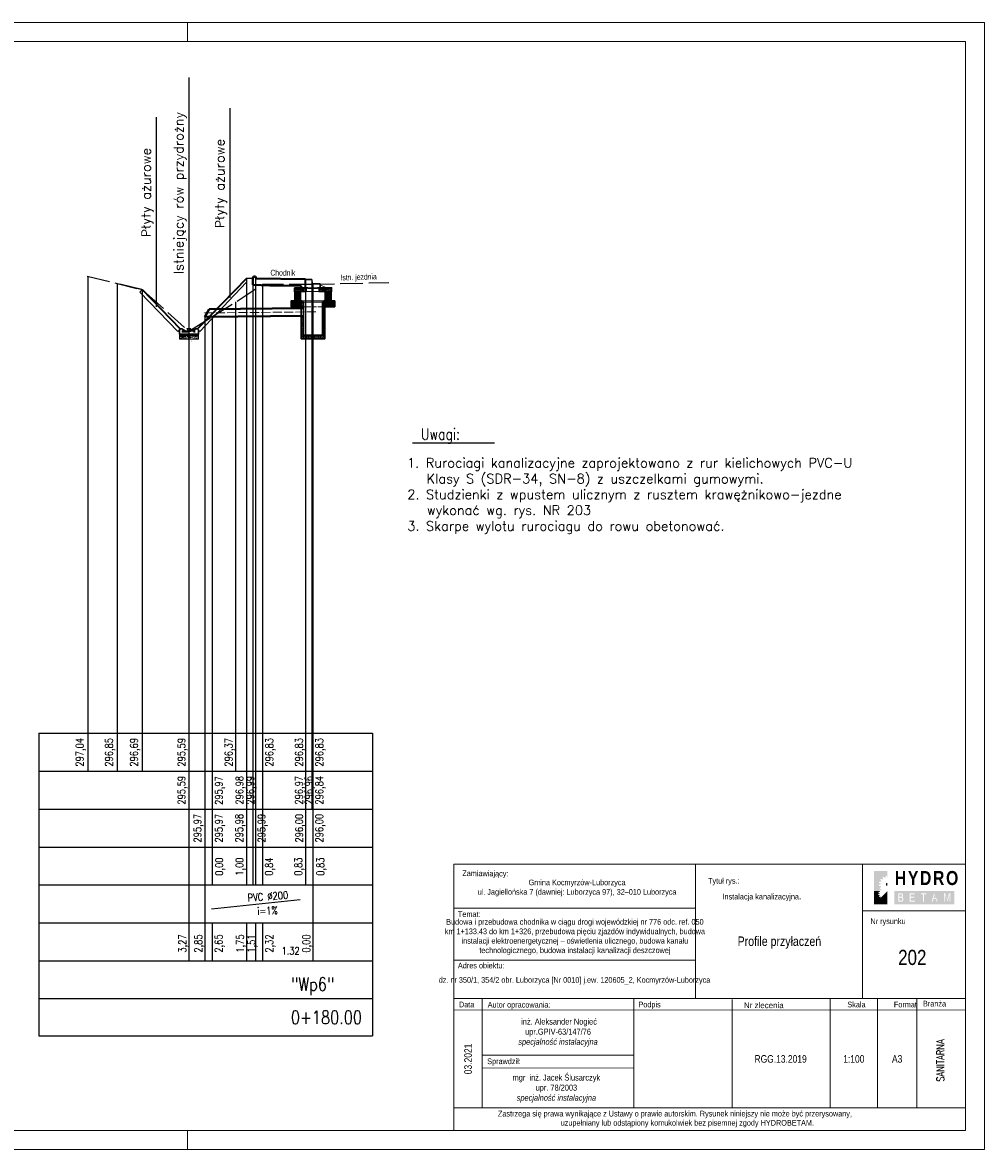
# Model space of a CAD drawing. Header units: millimetres. Extents: x 288 to 84288, y 257 to 29957.
# Tile 7 of 7: x 58939 to 84288, y 257 to 29957. Entities that reach past the tile are written whole.
import ezdxf
from ezdxf.enums import TextEntityAlignment as Align

# ---------------------------------------------------------------- set-up
doc = ezdxf.new("R2010")
doc.units = ezdxf.units.MM
for name, pattern in [('ACAD_ISO02W100', [15, 12, -3]), ('ACAD_ISO03W100', [30, 12, -18]), ('ACAD_ISO04W100', [30, 24, -3, 0, -3]), ('ACAD_ISO10W100', [18.5, 12, -3, 0.5, -3]), ('DASHEDX2', [1.5, 1, -0.5]), ('DGN Style 1', [0.12016, 0, -0.12016]), ('DGN Style 2', [0.28364, 0.170184, -0.113456])]:
    doc.linetypes.add(name, pattern=pattern)
for name, color, linetype, lineweight in [('12_obrys', 7, 'Continuous', 0), ('3_opisy', 7, 'Continuous', 0), ('60', 7, 'Continuous', 0), ('9_warstwy', 7, 'Continuous', 0), ('_tabela', 7, 'Continuous', 0), ('_TABELKA', 7, 'Continuous', 9), ('chodnik', 7, 'Continuous', 0), ('I-kanal.deszcz.projekt.', 30, 'Continuous', 40), ('IS-kanalizacja', 32, 'Continuous', 40), ('IS-opis', 7, 'Continuous', 25), ('IS-Studzienki', 80, 'Continuous', 30), ('korytko betonowe', 7, 'Continuous', 0), ('osie', 10, 'ACAD_ISO04W100', 13), ('pobocze', 7, 'Continuous', 0), ('projektowany', 3, 'Continuous', 35), ('Teren istniejacy', 20, 'DASHEDX2', 25), ('Wpust', 2, 'Continuous', 35)]:
    doc.layers.add(name, color=color, linetype=linetype, lineweight=lineweight)
for name, color, linetype in [('IS-Odnośniki', 7, 'Continuous'), ('IS-tabela', 1, 'Continuous'), ('Tabela', 1, 'Continuous'), ('TEKST', 7, 'Continuous'), ('Teren istniejący', 7, 'ACAD_ISO02W100')]:
    doc.layers.add(name, color=color, linetype=linetype)
doc.styles.add('50', font='simplex.shx', dxfattribs={"width": 0.8, "height": 180})
doc.styles.add('EWA100', font='simplex.shx', dxfattribs={"width": 0.8, "height": 250})
doc.styles.add('EWA101', font='simplex.shx', dxfattribs={"width": 0.8, "height": 350})
doc.styles.add('ROMANS', font='arial.ttf', dxfattribs={"width": 0.8})
doc.styles.add('Style-Arial Narrow', font='ARIALN.TTF')

# ---------------------------------------------------------------- blocks, each defined once
blk = doc.blocks.new('S')
at = {"layer": 'IS-Studzienki', "linetype": 'ACAD_ISO03W100', "lineweight": 18}
for p, q in [((55786, 20959), (55726, 21019)), ((55786, 20937), (55726, 20997)), ((55786, 20914), (55726, 20974)), ((55786, 20892), (55726, 20952)), ((55786, 20869), (55726, 20929)), ((55775, 20857), (55726, 20907)), ((55753, 20857), (55726, 20884)), ((55730, 20857), (55726, 20862)), ((55750, 21017), (55736, 21031)), ((55786, 20982), (55768, 20999)), ((56322, 20961), (56286, 20998)), ((56290, 20971), (56286, 20975)), ((56346, 20893), (56286, 20953)), ((56346, 20871), (56286, 20931)), ((56346, 20848), (56286, 20908)), ((56346, 20826), (56286, 20886)), ((56346, 20803), (56286, 20863)), ((56346, 20781), (56286, 20841)), ((56346, 20758), (56286, 20818)), ((56346, 20736), (56286, 20796)), ((56346, 20915), (56290, 20971)), ((56343, 20963), (56307, 20999)), ((56346, 20983), (56319, 21010)), ((56346, 20938), (56322, 20961)), ((56346, 21005), (56324, 21027)), ((56346, 20960), (56343, 20963)), ((55786, 20555), (55726, 20615)), ((55786, 20533), (55726, 20593)), ((55786, 20510), (55726, 20570)), ((55786, 20488), (55726, 20548)), ((55786, 20465), (55726, 20525)), ((55786, 20443), (55726, 20503)), ((55786, 20577), (55732, 20631)), ((55786, 20600), (55754, 20631)), ((55786, 20622), (55777, 20631)), ((56346, 20713), (56286, 20773)), ((56346, 20691), (56286, 20751)), ((56346, 20668), (56286, 20728)), ((56346, 20646), (56286, 20706)), ((56346, 20624), (56286, 20684)), ((56346, 20601), (56286, 20661)), ((56346, 20579), (56286, 20639)), ((56346, 20556), (56286, 20616)), ((56346, 20534), (56286, 20594)), ((56346, 20511), (56286, 20571)), ((56346, 20489), (56286, 20549)), ((56346, 20466), (56286, 20526)), ((56346, 20444), (56286, 20504)), ((55786, 20420), (55726, 20480)), ((55786, 20398), (55726, 20458)), ((55786, 20375), (55726, 20435)), ((55786, 20353), (55726, 20413)), ((55786, 20330), (55726, 20390)), ((55786, 20308), (55726, 20368)), ((55786, 20286), (55726, 20346)), ((55786, 20263), (55726, 20323)), ((55786, 20241), (55726, 20301)), ((55786, 20218), (55726, 20278)), ((55786, 20196), (55726, 20256)), ((55786, 20173), (55726, 20233)), ((55786, 20151), (55726, 20211)), ((56346, 20422), (56286, 20482)), ((56346, 20399), (56286, 20459)), ((56346, 20377), (56286, 20437)), ((56346, 20354), (56286, 20414)), ((56346, 20332), (56286, 20392)), ((56346, 20309), (56286, 20369)), ((56346, 20287), (56286, 20347)), ((56346, 20264), (56286, 20324)), ((56346, 20242), (56286, 20302)), ((56346, 20219), (56286, 20279)), ((56346, 20197), (56286, 20257)), ((56346, 20175), (56286, 20235)), ((56346, 20152), (56286, 20212)), ((55883, 20031), (55726, 20188)), ((55860, 20031), (55726, 20166)), ((55838, 20031), (55726, 20144)), ((55816, 20031), (55726, 20121)), ((55793, 20031), (55726, 20099)), ((55771, 20031), (55726, 20076)), ((55748, 20031), (55726, 20054)), ((55905, 20031), (55805, 20131)), ((55928, 20031), (55828, 20131)), ((55950, 20031), (55850, 20131)), ((55973, 20031), (55873, 20131)), ((55995, 20031), (55895, 20131)), ((56018, 20031), (55918, 20131)), ((56040, 20031), (55940, 20131)), ((56063, 20031), (55963, 20131)), ((56085, 20031), (55985, 20131)), ((56107, 20031), (56007, 20131)), ((56130, 20031), (56030, 20131)), ((56152, 20031), (56052, 20131)), ((56175, 20031), (56075, 20131)), ((56197, 20031), (56097, 20131)), ((56220, 20031), (56120, 20131)), ((56242, 20031), (56142, 20131)), ((56265, 20031), (56165, 20131)), ((56287, 20031), (56187, 20131)), ((56310, 20031), (56210, 20131)), ((56332, 20031), (56232, 20131)), ((56346, 20040), (56254, 20131)), ((56346, 20062), (56277, 20131)), ((56346, 20130), (56286, 20190)), ((56346, 20107), (56286, 20167)), ((56346, 20085), (56286, 20145))]:
    blk.add_line(p, q, dxfattribs=at)
at = {"layer": 'IS-Studzienki', "linetype": 'Continuous', "lineweight": 20}
for p, q in [((55786, 20857), (55726, 20857)), ((56286, 20999), (55786, 20999)), ((55786, 20631), (55726, 20631))]:
    blk.add_line(p, q, dxfattribs=at)
at = {"layer": 'IS-Studzienki'}
blk.add_lwpolyline([(55786, 20131), (55786, 20999), (55756, 20999), (55746, 21031), (55731, 21031), (55726, 21026), (55726, 20031), (56346, 20031), (56346, 21026), (56341, 21031), (56326, 21031), (56316, 20999), (56286, 20999), (56286, 20131)], close=True, dxfattribs=at)
blk = doc.blocks.new('Podstawa')
at = {"layer": 'IS-Studzienki', "linetype": 'ACAD_ISO03W100', "lineweight": 20}
h = blk.add_hatch(dxfattribs=at)
h.set_pattern_fill('ANSI31', color=256, scale=5, angle=90, style=0)
h.set_pattern_definition([(135, (7153.719, 34713.496), (-11.22532, -11.22532), [])])
h.paths.add_polyline_path([(7304, 34963), (7154, 34963), (7154, 34713), (7304, 34713)])
h.paths.add_polyline_path([(8104, 34963), (7954, 34963), (7954, 34713), (8104, 34713)])
h = blk.add_hatch(dxfattribs=at)
h.set_pattern_fill('ANSI31', color=256, scale=5, angle=90, style=0)
h.set_pattern_definition([(135, (7053.719, 34563.496), (-11.22532, -11.22532), [])])
h.paths.add_polyline_path([(8204, 34713), (7954, 34713), (7954, 34563), (8204, 34563)])
h.paths.add_polyline_path([(7304, 34713), (7054, 34713), (7054, 34563), (7304, 34563)])
for p, q in [((7229, 34963), (7139, 35053)), ((7251, 34963), (7151, 35063)), ((7273, 34963), (7173, 35063)), ((7296, 34963), (7196, 35063)), ((7318, 34963), (7218, 35063)), ((7341, 34963), (7241, 35063)), ((7363, 34963), (7263, 35063)), ((7384, 34965), (7286, 35063)), ((7384, 34988), (7308, 35063)), ((7408, 34963), (7308, 35063)), ((7384, 35010), (7331, 35063)), ((7431, 34963), (7331, 35063)), ((7384, 35033), (7353, 35063)), ((7451, 34965), (7353, 35063)), ((7384, 35055), (7375, 35063)), ((7451, 34988), (7375, 35063)), ((7451, 35010), (7398, 35063)), ((7451, 35033), (7420, 35063)), ((7451, 35055), (7443, 35063)), ((7906, 34963), (7811, 35059)), ((7929, 34963), (7829, 35063)), ((7951, 34963), (7851, 35063)), ((7969, 34963), (7874, 35059)), ((7992, 34963), (7892, 35063)), ((8014, 34963), (7914, 35063)), ((8037, 34963), (7937, 35063)), ((8059, 34963), (7959, 35063)), ((8082, 34963), (7982, 35063)), ((8104, 34963), (8004, 35063)), ((8119, 34971), (8027, 35063)), ((8119, 34994), (8049, 35063)), ((8119, 35016), (8071, 35063)), ((8119, 35039), (8094, 35063)), ((8119, 35061), (8116, 35063)), ((7206, 34963), (7139, 35031)), ((7184, 34963), (7139, 35008)), ((7161, 34963), (7139, 34986)), ((7884, 34963), (7811, 35037)), ((7861, 34963), (7811, 35014)), ((7839, 34963), (7811, 34992)), ((7817, 34963), (7811, 34969)), ((7947, 34963), (7874, 35037)), ((7924, 34963), (7874, 35014)), ((7902, 34963), (7874, 34992)), ((7880, 34963), (7874, 34969))]:
    blk.add_line(p, q, dxfattribs=at)
at = {"layer": 'IS-Studzienki', "linetype": 'ACAD_ISO02W100', "lineweight": 20, "ltscale": 10}
for p, q in [((7449, 35063), (7789, 35063)), ((7304, 34713), (7954, 34713)), ((7304, 34563), (7954, 34563))]:
    blk.add_line(p, q, dxfattribs=at)
at = {"layer": 'IS-Studzienki', "linetype": 'Continuous', "lineweight": 20}
blk.add_line((7384, 34963), (7874, 34963), dxfattribs=at)
at = {"layer": 'IS-Studzienki', "linetype": 'Continuous'}
for points in [[(7139, 35063), (7449, 35063), (7449, 34963), (7139, 34963)], [(7789, 35063), (8119, 35063), (8119, 34963), (7789, 34963)], [(7304, 34713), (7154, 34713), (7154, 34963), (7304, 34963)], [(8104, 34963), (7954, 34963), (7954, 34713), (8104, 34713)], [(7304, 34563), (7054, 34563), (7054, 34713), (7304, 34713)], [(8204, 34713), (7954, 34713), (7954, 34563), (8204, 34563)]]:
    blk.add_lwpolyline(points, close=True, dxfattribs=at)
blk = doc.blocks.new('*U6')
at = {"layer": 'korytko betonowe', "color": 7, "linetype": 'Continuous', "lineweight": 30}
for p, q in [((-0.275, 0.05), (-0.25, 0.075)), ((0.25, 0.075), (0.275, 0.05))]:
    blk.add_line(p, q, dxfattribs=at)
at = {"layer": 'korytko betonowe', "color": 7, "linetype": 'Continuous', "lineweight": 30, "flags": 128}
for points in [[(0.275, 0.05), (0.275, -0.075), (-0.275, -0.075), (-0.275, 0.05)], [(-0.25, 0.075), (-0.2, 0.075), (-0.2, 0.075)], [(0.25, 0.075), (0.2, 0.075), (0.2, 0.075)]]:
    blk.add_lwpolyline(points, dxfattribs=at)
at = {"layer": 'korytko betonowe', "color": 7, "linetype": 'Continuous', "lineweight": 30, "extrusion": (0, 0, -1)}
blk.add_arc((0, 0.326), 0.321, 231.4199, 308.5801, dxfattribs=at)
blk = doc.blocks.new('*U7')
at = {"layer": 'korytko betonowe', "color": 7, "linetype": 'Continuous', "lineweight": 30}
blk.add_line((0, 0), (0, 0), dxfattribs=at)
blk.add_line((0, 0), (0, 0), dxfattribs=at)
at = {"layer": 'korytko betonowe', "color": 7, "linetype": 'Continuous', "lineweight": 30, "flags": 128}
for points in [[(0, 0), (0, 0), (0, 0), (0, 0)], [(0, 0), (0, 0), (0, 0)], [(0, 0), (0, 0), (0, 0)]]:
    blk.add_lwpolyline(points, dxfattribs=at)
at = {"layer": 'korytko betonowe', "color": 7, "linetype": 'Continuous', "lineweight": 30, "extrusion": (0, 0, -1)}
blk.add_arc((0, 0), 0.321, 231.4199, 308.5801, dxfattribs=at)

msp = doc.modelspace()

# ---------------------------------------------------------------- hatches: boundary and pattern name
at = {"layer": '9_warstwy', "linetype": 'Continuous', "lineweight": 0}
h = msp.add_hatch(dxfattribs=at)
h.set_pattern_fill('DOTS', scale=909.09, style=0, pattern_type=2)
h.set_pattern_definition([(0, (42023.5246, 22352.42), (3.607951, 7.2159019), [0, -7.2163564])])
h.paths.add_polyline_path([(63437, 21745), (63072, 21745), (63072, 21700), (63091, 21700), (63242, 21700), (63432, 21700)])
h = msp.add_hatch(dxfattribs=at)
h.set_pattern_fill('AR-CONC', scale=909.09, style=0, pattern_type=2)
h.set_pattern_definition([(50, (42126.62, 22270.564), (82.81113, -7.24503), [8.65908, -95.2499]), (355, (42126.62, 22270.56), (-16.01945, 86.84384), [6.92727, -76.19992]), (100.451, (42133.52, 22269.96), (66.79198, 79.5984), [7.35908, -80.94992]), (46.1842, (42126.62, 22293.65), (123.2176, -19.11013), [12.9891, -142.8753]), (96.6356, (42136.89, 22292.06), (107.9104, 112.46645), [11.0391, -121.4253]), (351.184, (42126.62, 22293.65), (107.91115, 112.4663), [10.3909, -114.2999]), (21, (42138.17, 22287.88), (68.91579, -46.48428), [8.65908, -95.2499]), (326, (42138.17, 22287.88), (28.0918, 83.72172), [6.92727, -76.19992]), (71.4514, (42143.91, 22284.01), (97.0074, 37.23763), [7.35908, -80.94992]), (37.5, (42123.14, 22271.004), (1.40391, 38.43407), [0, -75.27265, 0, -77.35447, 0, -76.49083]), (7.5, (42123.14, 22271.004), (30.37254, 45.53658), [0, -44.09996, 0, -73.54538, 0, -29.15452]), (327.5, (42104.96, 22271.004), (61.632027, -2.60397), [0, -28.86361, 0, -90.05446, 0, -119.49988]), (317.5, (42086.777, 22271.004), (67.33138, 11.55748), [0, -37.51814, 0, -59.80903, 0, -84.85446])])
h.paths.add_polyline_path([(63162, 21653), (63091, 21700), (63072, 21700), (63072, 21609), (63572, 21609), (63572, 21700), (63432, 21700), (63242, 21700)])
h = msp.add_hatch(dxfattribs=at)
h.set_pattern_fill('AR-CONC', scale=909.09, style=0, pattern_type=2)
h.set_pattern_definition([(50, (41923.65, 22294.36), (82.81113, -7.24503), [8.65908, -95.2499]), (355, (41923.65, 22294.36), (-16.01945, 86.84384), [6.92727, -76.19992]), (100.451, (41930.55, 22293.76), (66.79198, 79.5984), [7.3591, -80.94992]), (46.1842, (41923.65, 22317.45), (123.2176, -19.11013), [12.9891, -142.8753]), (96.6356, (41933.92, 22315.86), (107.9104, 112.46645), [11.0391, -121.4253]), (351.184, (41923.65, 22317.45), (107.91115, 112.4663), [10.3909, -114.2999]), (21, (41935.196, 22311.68), (68.91579, -46.48428), [8.65908, -95.2499]), (326, (41935.196, 22311.68), (28.0918, 83.72172), [6.92727, -76.19992]), (71.4514, (41940.94, 22307.81), (97.0074, 37.23763), [7.3591, -80.94992]), (37.5, (41923.14, 22294.64), (1.40391, 38.43407), [0, -75.27265, 0, -77.35447, 0, -76.49083]), (7.5, (41923.14, 22294.64), (30.37254, 45.53658), [0, -44.09996, 0, -73.54538, 0, -29.15452]), (327.5, (41895.868, 22294.64), (61.632027, -2.60397), [0, -28.86361, 0, -90.05446, 0, -119.49988]), (317.5, (41886.78, 22294.64), (67.33138, 11.55748), [0, -37.51814, 0, -59.80903, 0, -84.85446])])
h.paths.add_polyline_path([(63091, 21700), (63162, 21653), (63242, 21700)])
h = msp.add_hatch(dxfattribs=at)
h.set_pattern_fill('DOTS', scale=909.09, style=0, pattern_type=2)
h.set_pattern_definition([(0, (42264.951, 22338.537), (3.607951, 7.2159019), [0, -7.2163564])])
h.paths.add_polyline_path([(63432, 21700), (63572, 21700), (63572, 21745), (63437, 21745)])
h = msp.add_hatch(dxfattribs=at)
h.set_pattern_fill('AR-CONC', scale=0.90909, style=0, pattern_type=2)
h.set_pattern_definition([(50, (63365.04858, 21570.38743), (0.08281113, -0.00724503), [0.00865908, -0.0952499]), (355, (63365.04858, 21570.38743), (-0.01601945, 0.08684384), [0.00692727, -0.07619992]), (100.451, (63365.05548, 21570.38683), (0.06679198, 0.0795984), [0.00735908, -0.08094992]), (46.1842, (63365.04858, 21570.41052), (0.1232176, -0.01911013), [0.0129891, -0.1428753]), (96.6356, (63365.05885, 21570.40893), (0.1079104, 0.11246645), [0.0110391, -0.1214253]), (351.184, (63365.04858, 21570.41052), (0.10791115, 0.1124663), [0.0103909, -0.1142999]), (21, (63365.060124, 21570.40475), (0.06891579, -0.04648428), [0.00865908, -0.0952499]), (326, (63365.06012, 21570.40475), (0.0280918, 0.08372172), [0.00692727, -0.07619992]), (71.4514, (63365.06587, 21570.40088), (0.0970074, 0.03723763), [0.00735908, -0.08094992]), (37.5, (63365.045096, 21570.387873), (0.00140391, 0.03843407), [0, -0.07527265, 0, -0.07735447, 0, -0.07649083]), (7.5, (63365.045096, 21570.387873), (0.03037254, 0.04553658), [0, -0.04409996, 0, -0.07354538, 0, -0.02915452]), (327.5, (63365.026914, 21570.387873), (0.061632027, -0.00260397), [0, -0.02886361, 0, -0.09005446, 0, -0.11949988]), (317.5, (63365.00873, 21570.387873), (0.06733138, 0.01155748), [0, -0.03751814, 0, -0.05980903, 0, -0.08485446])])
h.paths.add_polyline_path([(63386, 21570), (63386, 21570), (63386, 21570), (63386, 21570), (63386, 21570), (63386, 21570), (63386, 21570), (63386, 21570)])
h = msp.add_hatch(dxfattribs=at)
h.set_pattern_fill('AR-CONC', scale=0.90909, style=0, pattern_type=2)
h.set_pattern_definition([(50, (63364.845606, 21570.41123), (0.08281113, -0.00724503), [0.00865908, -0.0952499]), (355, (63364.845606, 21570.41123), (-0.01601945, 0.08684384), [0.00692727, -0.07619992]), (100.451, (63364.85251, 21570.41063), (0.06679198, 0.0795984), [0.0073591, -0.08094992]), (46.1842, (63364.84561, 21570.43432), (0.1232176, -0.01911013), [0.0129891, -0.1428753]), (96.6356, (63364.85587, 21570.43273), (0.1079104, 0.11246645), [0.0110391, -0.1214253]), (351.184, (63364.8456, 21570.43432), (0.10791115, 0.1124663), [0.0103909, -0.1142999]), (21, (63364.85715, 21570.42855), (0.06891579, -0.04648428), [0.00865908, -0.0952499]), (326, (63364.85715, 21570.42855), (0.0280918, 0.08372172), [0.00692727, -0.07619992]), (71.4514, (63364.86289, 21570.42468), (0.0970074, 0.03723763), [0.0073591, -0.08094992]), (37.5, (63364.845096, 21570.41151), (0.00140391, 0.03843407), [0, -0.07527265, 0, -0.07735447, 0, -0.07649083]), (7.5, (63364.845096, 21570.41151), (0.03037254, 0.04553658), [0, -0.04409996, 0, -0.07354538, 0, -0.02915452]), (327.5, (63364.817824, 21570.41151), (0.061632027, -0.00260397), [0, -0.02886361, 0, -0.09005446, 0, -0.11949988]), (317.5, (63364.808733, 21570.41151), (0.06733138, 0.01155748), [0, -0.03751814, 0, -0.05980903, 0, -0.08485446])])
h.paths.add_polyline_path([(63386, 21570), (63386, 21570), (63386, 21570)])
h = msp.add_hatch(dxfattribs=at)
h.set_pattern_fill('DOTS', scale=0.90909, style=0, pattern_type=2)
h.set_pattern_definition([(0, (63364.94548, 21570.469289), (0.003607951, 0.0072159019), [0, -0.0072163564])])
h.paths.add_polyline_path([(63386, 21570), (63386, 21570), (63386, 21570), (63386, 21570), (63386, 21570), (63386, 21570)])
h = msp.add_hatch(dxfattribs=at)
h.set_pattern_fill('DOTS', scale=0.90909, style=0, pattern_type=2)
h.set_pattern_definition([(0, (63365.186906, 21570.455406), (0.003607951, 0.0072159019), [0, -0.0072163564])])
h.paths.add_polyline_path([(63386, 21570), (63386, 21570), (63386, 21570), (63386, 21570)])
at = {"layer": '_tabela'}
h = msp.add_hatch(color=253, dxfattribs=at)
h.paths.add_polyline_path([(81601, 7426, -0.03968), (81631, 7444), (81649, 7421), (81680, 7421), (81680, 7461, -0.03968), (81715, 7465), (81726, 7421), (81728, 7421), (81728, 7597), (81375, 7597), (81375, 7421), (81603, 7421)])
h.paths.add_polyline_path([(81509, 7283, -0.03968), (81518, 7317), (81565, 7310), (81570, 7319), (81575, 7329), (81541, 7363, -0.03968), (81562, 7391), (81603, 7367), (81611, 7374), (81619, 7381), (81603, 7421), (81375, 7421), (81375, 7067), (81530, 7067), (81514, 7083, -0.03968), (81529, 7103), (81558, 7086), (81563, 7091), (81569, 7096), (81559, 7122), (81546, 7117, -0.03968), (81528, 7147), (81566, 7175), (81563, 7185), (81559, 7196), (81511, 7196, -0.03968), (81506, 7231), (81552, 7242), (81553, 7253), (81554, 7264)])
for color, points in [(256, [(81728, 7283, 0.414214), (81689, 7244, 0.414214), (81728, 7204)]), (256, [(81375, 6714), (81728, 7067), (81728, 6714)]), (253, [(81559, 6912), (81554, 6918), (81549, 6923), (81518, 6911, -0.03968), (81505, 6932), (81532, 6952), (81530, 6959), (81527, 6966), (81494, 6966), (81490, 6991), (81522, 6999), (81523, 7006), (81523, 7014), (81492, 7027), (81499, 7051), (81531, 7046), (81535, 7053), (81538, 7059), (81530, 7067), (81375, 7067), (81375, 6714), (81543, 6882, -0.002922), (81542, 6884)])]:
    msp.add_hatch(color=color, dxfattribs=at).paths.add_polyline_path(points)
h = msp.add_hatch(color=256, dxfattribs=at)
h.paths.add_polyline_path([(81913, 6717), (81914, 7072), (83495, 7072), (83495, 6716)])
h.paths.add_polyline_path([(82102, 7008, -0.019554), (82107, 7006, -0.030467), (82112, 7004, -0.03035), (82116, 7002, -0.019275), (82119, 7000, -0.016782), (82122, 6998, -0.023779), (82125, 6995, -0.020038), (82128, 6992, -0.04144), (82132, 6987, -0.028564), (82135, 6981, -0.025176), (82138, 6975, -0.029105), (82139, 6968, -0.018382), (82141, 6962, -0.022474), (82141, 6957, -0.010211), (82141, 6952, -0.015595), (82141, 6948, -0.012927), (82141, 6945, -0.012089), (82140, 6941, -0.020046), (82139, 6936, -0.016988), (82138, 6932, -0.025553), (82137, 6927, -0.019786), (82134, 6923, -0.029539), (82132, 6918, -0.026503), (82128, 6914, -0.037871), (82124, 6909, -0.031529), (82119, 6905, -0.001638), (82118, 6905, -0.025461), (82123, 6903, -0.060861), (82132, 6896, -0.063665), (82140, 6888, -0.038079), (82144, 6880, -0.036496), (82148, 6871, -0.024254), (82150, 6863, -0.029297), (82151, 6855, -0.034112), (82151, 6846, -0.02707), (82150, 6836, -0.035437), (82147, 6827, -0.03224), (82144, 6818, -0.052864), (82138, 6808, -0.061486), (82130, 6800, -0.048655), (82120, 6794, -0.055526), (82110, 6790, -0.010011), (82106, 6789, -0.007067), (82102, 6788, -0.02658), (82096, 6787, -0.016582), (82091, 6787), (82016, 6787), (82016, 7010), (82083, 7010, -0.012475), (82090, 7009, -0.001918), (82096, 7009, -0.024719)], flags=16)
h.paths.add_polyline_path([(82321, 6787), (82321, 7010), (82450, 7010), (82450, 6983), (82345, 6983), (82345, 6915), (82443, 6915), (82443, 6889), (82345, 6889), (82345, 6813), (82454, 6813), (82454, 6787)], flags=16)
h.paths.add_polyline_path([(82670, 6787), (82670, 6983), (82611, 6983), (82611, 7010), (82752, 7010), (82752, 6983), (82693, 6983), (82693, 6787)], flags=16)
h.paths.add_polyline_path([(82895, 6787), (82963, 7010), (83055, 6787), (83030, 6787), (83012, 6855), (82975, 6855), (82939, 6855), (82920, 6787)], flags=16)
h.paths.add_polyline_path([(83218, 6787), (83218, 7010), (83253, 7010), (83304, 6818), (83355, 7010), (83389, 7010), (83389, 6787), (83367, 6787), (83367, 6976), (83316, 6787), (83240, 6976), (83240, 6787)], flags=16)
h = msp.add_hatch(color=256, dxfattribs=at)
h.paths.add_polyline_path([(82126, 6849, 0.034112), (82126, 6855, 0.029297), (82125, 6860, 0.024255), (82124, 6866, 0.036497), (82122, 6871, 0.038078), (82119, 6876, 0.063666), (82116, 6880, 0.06086), (82111, 6884, 0.034499), (82108, 6885, 0.013375), (82099, 6888, 0.042452), (82094, 6889, 0.0326), (82085, 6890), (82040, 6890), (82040, 6813), (82089, 6813, 0.016582), (82094, 6813, 0.02658), (82096, 6813, 0.007067), (82100, 6814, 0.01001), (82103, 6815, 0.055526), (82109, 6817, 0.048655), (82114, 6821, 0.061486), (82118, 6825, 0.052864), (82121, 6830, 0.03224), (82124, 6836, 0.035437), (82125, 6842, 0.02707)])
h.paths.add_polyline_path([(82117, 6960, 0.029105), (82116, 6963, 0.025176), (82115, 6967, 0.028563), (82113, 6971, 0.041439), (82111, 6973, 0.020038), (82110, 6975, 0.023779), (82108, 6976, 0.016784), (82106, 6977, 0.019278), (82105, 6978, 0.030346), (82103, 6980, 0.030467), (82100, 6980, 0.019546), (82097, 6981, 0.01919), (82094, 6982, 0.005588), (82093, 6982, 0.001384), (82089, 6982), (82040, 6982), (82040, 6916), (82084, 6916, 0.021266), (82090, 6916, 0.030671), (82094, 6917, 0.004737), (82099, 6918, 0.02264), (82100, 6918, 0.036119), (82103, 6920, 0.028298), (82106, 6921, 0.031529), (82109, 6923, 0.037871), (82111, 6926, 0.026503), (82113, 6928, 0.029538), (82114, 6930, 0.019786), (82116, 6933, 0.025554), (82116, 6935, 0.016988), (82117, 6938, 0.020046), (82118, 6941, 0.012089), (82118, 6943, 0.012927), (82118, 6946, 0.015595), (82118, 6948, 0.010211), (82118, 6952, 0.022474), (82118, 6956, 0.018382)])
h.paths.add_polyline_path([(82945, 6878), (82975, 6986), (83005, 6878), (82975, 6878)])

# ---------------------------------------------------------------- linework, layer by layer
at = {"layer": '12_obrys', "color": 251, "linetype": 'DGN Style 2', "lineweight": 40}
for p, q in [((63302, 21818), (63135, 21818)), ((63486, 21818), (63196, 21818)), ((63386, 21570), (63386, 21570)), ((63386, 21570), (63386, 21570))]:
    msp.add_line(p, q, dxfattribs=at)
at = {"layer": '3_opisy', "color": 7, "linetype": 'Continuous', "lineweight": 0, "flags": 128}
for points in [[(63322, 21818), (63271, 21895), (63371, 21895), (63322, 21818)], [(63386, 21570), (63386, 21570), (63386, 21570), (63386, 21570)]]:
    msp.add_lwpolyline(points, dxfattribs=at)
at = {"layer": '9_warstwy', "color": 7, "linetype": 'Continuous', "lineweight": 13}
for p, q in [((62092, 22918), (62027, 22853)), ((63095, 21882), (63030, 21817)), ((63550, 21882), (63615, 21817)), ((63386, 21570), (63387, 21570))]:
    msp.add_line(p, q, dxfattribs=at)
at = {"layer": '9_warstwy', "color": 7, "linetype": 'Continuous', "lineweight": 0, "flags": 128}
for points in [[(63437, 21745), (63072, 21745), (63072, 21700), (63091, 21700), (63242, 21700), (63432, 21700), (63437, 21745)], [(63162, 21653), (63091, 21700), (63072, 21700), (63072, 21609), (63572, 21609), (63572, 21700), (63432, 21700), (63242, 21700), (63162, 21653)], [(63091, 21700), (63162, 21653), (63242, 21700), (63091, 21700)], [(63432, 21700), (63572, 21700), (63572, 21745), (63437, 21745), (63432, 21700)], [(63386, 21570), (63386, 21570), (63386, 21570), (63386, 21570), (63386, 21570), (63386, 21570), (63386, 21570), (63386, 21570), (63386, 21570)], [(63386, 21570), (63386, 21570), (63386, 21570), (63386, 21570)], [(63386, 21570), (63386, 21570), (63386, 21570), (63386, 21570), (63386, 21570), (63386, 21570), (63386, 21570)], [(63386, 21570), (63386, 21570), (63386, 21570), (63386, 21570), (63386, 21570)]]:
    msp.add_lwpolyline(points, close=True, dxfattribs=at)
at = {"layer": '_tabela'}
for p, q in [((70309, 7776), (70309, 758)), ((76670, 4236), (76670, 7776)), ((81073, 6550), (81073, 7775)), ((83788, 7775), (83788, 757)), ((70309, 6614), (76670, 6614)), ((81073, 6550), (83788, 6549)), ((81073, 6550), (81073, 4236)), ((70309, 5248), (76670, 5247)), ((70309, 4236), (83788, 4235)), ((71052, 1353), (71052, 4236)), ((77641, 1352), (77641, 4213)), ((80223, 1352), (80223, 4236)), ((81468, 1352), (81468, 4236)), ((82506, 1352), (82506, 4235)), ((70309, 3933), (83788, 3932)), ((70309, 1353), (83788, 1352))]:
    msp.add_line(p, q, dxfattribs=at)
at = {"layer": '_tabela', "flags": 128}
for points in [[(70309, 7776), (83788, 7775)], [(75048, 4236), (75048, 1352)], [(71052, 2741), (75048, 2741)], [(71052, 2404), (75048, 2403)], [(70309, 758), (83788, 757)]]:
    msp.add_lwpolyline(points, dxfattribs=at)
at = {"layer": '_tabela', "linetype": 'DGN Style 1', "flags": 128}
msp.add_lwpolyline([(82538, 757), (83788, 757), (83788, 3924)], dxfattribs=at)
at = {"layer": '_TABELKA', "linetype": 'Continuous'}
for p, q in [((84288, 29957), (288, 29957)), ((63288, 29457), (63288, 29957)), ((84288, 257), (84288, 29957)), ((83788, 29457), (788, 29457)), ((83788, 757), (83788, 29457)), ((83788, 757), (788, 757)), ((63288, 257), (63288, 757)), ((84288, 257), (288, 257))]:
    msp.add_line(p, q, dxfattribs=at)
at = {"layer": 'chodnik', "color": 6, "linetype": 'Continuous', "lineweight": 40}
for p, q in [((65022, 23268), (65012, 23218)), ((65012, 23218), (65012, 23041)), ((65082, 23268), (65022, 23268)), ((65093, 23213), (65082, 23268)), ((66391, 23196), (65093, 23213)), ((66392, 23188), (66392, 23198)), ((65012, 23041), (65456, 23028)), ((65456, 23028), (66283, 23021)), ((66283, 23021), (66283, 22968))]:
    msp.add_line(p, q, dxfattribs=at)
at = {"layer": 'I-kanal.deszcz.projekt.'}
for p, q in [((63855, 22404), (66342, 22431)), ((63743, 22203), (66342, 22231))]:
    msp.add_line(p, q, dxfattribs=at)
at = {"layer": 'IS-kanalizacja'}
msp.add_line((63743, 22203), (63855, 22404), dxfattribs=at)
at = {"layer": 'IS-Studzienki', "linetype": 'ACAD_ISO02W100', "lineweight": 20, "ltscale": 10}
msp.add_line((66411, 22968), (66751, 22968), dxfattribs=at)
at = {"layer": 'IS-Studzienki', "linetype": 'ACAD_ISO02W100', "lineweight": 15, "ltscale": 10}
msp.add_line((66302, 22618), (66882, 22618), dxfattribs=at)
at = {"layer": 'IS-tabela'}
for p, q in [((63322, 28510), (63322, 5228)), ((60662, 23268), (60662, 10228)), ((64842, 23208), (64842, 7228)), ((65012, 23218), (65012, 7228)), ((65082, 23268), (65082, 7228)), ((66392, 23198), (66392, 7228)), ((61432, 23078), (61432, 10228)), ((62092, 22918), (62092, 10228)), ((65272, 7228), (65272, 23058)), ((64562, 10228), (64562, 22598)), ((63742, 22202), (63742, 5228)), ((63937, 22205), (63937, 7228)), ((59369, 11228), (59369, 3248)), ((59369, 11228), (68162, 11228)), ((68162, 11228), (68162, 3248)), ((59369, 10228), (68162, 10228)), ((59369, 9228), (68162, 9228)), ((59369, 8228), (68162, 8228)), ((59369, 7228), (68162, 7228)), ((63917, 6597), (66255, 6847)), ((59369, 6228), (68162, 6228)), ((63937, 6228), (63937, 5231)), ((64842, 6228), (64842, 5228)), ((65082, 6228), (65082, 5228)), ((65272, 5228), (65272, 6228)), ((59369, 5228), (68162, 5228)), ((59369, 4238), (68162, 4238)), ((59369, 3248), (68162, 3248))]:
    msp.add_line(p, q, dxfattribs=at)
at = {"layer": 'IS-tabela', "flags": 128}
for points in [[(66561, 23188), (66561, 18347), (66561, 9228)], [(66592, 23068), (66592, 18227), (66592, 5228), (66592, 5228)]]:
    msp.add_lwpolyline(points, dxfattribs=at)
at = {"layer": 'korytko betonowe', "color": 7, "linetype": 'Continuous', "lineweight": 0}
for p, q in [((63072, 21609), (63072, 21700)), ((63572, 21700), (63572, 21609)), ((63572, 21609), (63072, 21609)), ((63386, 21570), (63386, 21570)), ((63386, 21570), (63386, 21570)), ((63386, 21570), (63386, 21570))]:
    msp.add_line(p, q, dxfattribs=at)
at = {"layer": 'korytko betonowe', "color": 7, "linetype": 'Continuous', "lineweight": 0, "flags": 128}
for points in [[(63572, 21745), (63572, 21700), (63072, 21700), (63072, 21745)], [(63386, 21570), (63386, 21570), (63386, 21570), (63386, 21570)]]:
    msp.add_lwpolyline(points, dxfattribs=at)
at = {"layer": 'osie', "linetype": 'ACAD_ISO10W100', "lineweight": 9, "ltscale": 10}
msp.add_line((66592, 22618), (66592, 21361), dxfattribs=at)
at = {"layer": 'osie', "ltscale": 10}
msp.add_line((66671, 22331), (63696, 22302), dxfattribs=at)
at = {"layer": 'pobocze', "color": 2, "linetype": 'Continuous', "lineweight": 30, "flags": 128}
msp.add_lwpolyline([(65012, 23218), (64842, 23208)], dxfattribs=at)
at = {"layer": 'projektowany', "color": 3, "linetype": 'Continuous', "lineweight": 0}
for p, q in [((66392, 23198), (66561, 23188)), ((66561, 23188), (66591, 23068))]:
    msp.add_line(p, q, dxfattribs=at)
at = {"layer": 'projektowany', "linetype": 'Continuous', "flags": 128}
for points in [[(64842, 23208), (63550, 21882)], [(62092, 22918), (63095, 21882)]]:
    msp.add_lwpolyline(points, dxfattribs=at)
at = {"layer": 'projektowany', "linetype": 'Continuous', "lineweight": 25, "flags": 128}
for points in [[(64842, 23116), (63615, 21817)], [(62027, 22853), (63030, 21817)]]:
    msp.add_lwpolyline(points, dxfattribs=at)
at = {"layer": 'Tabela'}
for p, q in [((64411, 22700), (64411, 27704)), ((62469, 22462), (62469, 27466))]:
    msp.add_line(p, q, dxfattribs=at)
at = {"layer": 'Teren istniejacy', "linetype": 'ACAD_ISO02W100', "ltscale": 50}
msp.add_line((66561, 23058), (68592, 23108), dxfattribs=at)
at = {"layer": 'Teren istniejacy'}
msp.add_line((63742, 22082), (64047, 22274), dxfattribs=at)
at = {"layer": 'Teren istniejacy', "linetype": 'ACAD_ISO02W100', "ltscale": 50, "flags": 128}
msp.add_lwpolyline([(60644, 23271), (61432, 23078), (62092, 22918), (61432, 23078), (62092, 22918), (63322, 21818), (64562, 22598), (65272, 23058), (65272, 23058), (66561, 23058), (66561, 23058)], dxfattribs=at)
at = {"layer": 'Teren istniejący', "linetype": 'Continuous', "lineweight": -3}
msp.add_line((69217, 18882), (71379, 18882), dxfattribs=at)
at = {"layer": 'Wpust', "linetype": 'Continuous', "lineweight": 30}
for p, q in [((66391, 23188), (66561, 23188)), ((66391, 23188), (66391, 22968)), ((66566, 23168), (66561, 23188)), ((66391, 22968), (66456, 22968)), ((66456, 22968), (66456, 22948)), ((66781, 23068), (66591, 23068)), ((66716, 22968), (66716, 22948)), ((66716, 22968), (66951, 22968)), ((66781, 23068), (66781, 22968))]:
    msp.add_line(p, q, dxfattribs=at)
at = {"layer": 'Wpust', "linetype": 'Continuous', "lineweight": 20}
for p, q in [((66561, 23188), (66591, 23068)), ((66456, 22968), (66716, 22968)), ((66456, 22948), (66716, 22948)), ((66951, 22968), (66781, 23043))]:
    msp.add_line(p, q, dxfattribs=at)

# ---------------------------------------------------------------- block references
at = {"layer": 'IS-Studzienki', "linetype": 'Continuous', "lineweight": 20}
msp.add_blockref('Podstawa', (58964, -12095), dxfattribs=at)
at = {"layer": 'korytko betonowe', "color": 7, "linetype": 'Continuous', "lineweight": 30}
for name, p, xscale, yscale, zscale in [('*U6', (63322, 21814), 909.0899999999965, 909.0899999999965, 909.0899999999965), ('*U7', (63386, 21570), 0.9090900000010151, 0.9090900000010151, 0.9090900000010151)]:
    msp.add_blockref(name, p, dxfattribs=dict(at, xscale=xscale, yscale=yscale, zscale=zscale))
at = {"layer": 'Teren istniejacy'}
msp.add_blockref('S', (10557, 1587), dxfattribs=at)

# ---------------------------------------------------------------- texts
at = {"layer": '60', "color": 4, "lineweight": 0, "style": 'Style-Arial Narrow', "width": 0.833333}
for s, rotation, p in [('Chodnik', 359.4271, (65799, 23287)), ('Istn. jezdnia', 1.8078, (67798, 23175))]:
    msp.add_text(s, height=150, rotation=rotation, dxfattribs=at).set_placement(p, align=Align.CENTER)
at = {"layer": '_tabela', "style": 'ROMANS'}
for s, insert, char_height, width, attachment_point, rotation in [('\\fArial|b1|i0|c238238|p39;\\H1x;\\W0.8;\\T1.150;HYDRO', (81926, 7596), 370.67, 2330.48, 1, 359.9967), ('Gmina Kocmyrzów-Luborzyca\\Pul. Jagiellońska 7 (dawniej: Luborzyca 97), 32–010 Luborzyca', (73552, 7147), 149.77, 6093.23, 5, 359.9967), ('Budowa i przebudowa chodnika w ciągu drogi wojewódzkiej nr 776 odc. ref. 050 km 1+133.43 do km 1+326, przebudowa pięciu zjazdów indywidualnych, budowa instalacji elektroenergetycznej – oświetlenia ulicznego, budowa kanału technologicznego, budowa instalacji kanalizacji deszczowej', (73495, 5858), 149.766, 6093.23, 5, 359.9967), ('\\W0.8;P{\\fArial|b0|i0|c238|p34;rofile przyłaczeń}', (78884, 5707), 249.61, 4377.6, 5, 359.9967), ('\\W0.8;20{\\fArial|b0|i0|c238|p34;2}', (82386, 5315), 399.37, 4377.6, 5, 359.9967), ('{\\C0;dz. nr 350/1, 354/2 obr. Luborzyca [Nr 0010] j.ew. 120605_2, Kocmyrzów-Luborzyca}', (73484, 4702), 149.77, 6360.94, 5, 359.9967), ('{\\fArial|b0|i0|c238|p34; inż. Aleksander Nogieć\\Pupr.GPIV-63/147/76\\P\\fArial|b0|i1|c238|p34;specjalność instalacyjna}', (73050, 3337), 159.75, 4377.6, 5, 359.9967), ('03.2021', (70680, 2643), 199.7, 2580.4, 5, 89.9967), ('\\H1x;\\W0.8;\\A1;RGG.13.2019', (78916, 2642), 199.69, 1244.8, 5, 359.9967), ('\\W0.8;1:{\\fArial|b0|i0|c238|p34;1}00', (80845, 2642), 199.69, 1244.8, 5, 359.9967), ('A3', (81987, 2642), 199.7, 1038.38, 5, 359.9967), ('\\W0.8;mgr  inż. {\\fArial|b0|i0|c238|p34;Jacek Ślusarczyk}\\P{\\fArial|b0|i0|c238|p34;upr. 78/2003}\\P{\\fArial|b0|i1|c0|p39;specjalność \\fArial|b0|i1|c238|p39;instalacyjna}', (73007, 1862), 159.75, 4377.6, 5, 359.9967)]:
    msp.add_mtext(s, dxfattribs=dict(at, insert=insert, char_height=char_height, width=width, attachment_point=attachment_point, rotation=rotation))
at = {"layer": '_TABELKA', "style": 'ROMANS', "text_generation_flag": 6, "width": 0.8}
for s, rotation, p in [('Zamiawiający:', 179.53, (70527, 7462)), ('Tytuł rys.:', 180, (77003, 7263)), ('Temat:', 180, (70412, 6383)), ('Adres obiektu:', 180, (70412, 5030)), ('Skala              Format', 180, (80675, 4002)), ('Zastrzega się prawa wynikające z Ustawy o prawie autorskim. Rysunek niniejszy nie może być przerysowany,', 180, (71466, 1126))]:
    msp.add_text(s, height=150, rotation=rotation, dxfattribs=at).set_placement(p)
at = {"layer": '_TABELKA', "style": 'ROMANS', "text_generation_flag": 6}
for s, width, p in [('Nr rysunku', 0.8, (81747, 6197)), ('Podpis', 0.8, (75463, 4002)), ('Branża', 0.8, (82972, 4025)), ('Data', 0.8, (70642, 4002)), ('Autor opracowania:', 0.8, (72024, 3997)), ('Nr zlecenia', 1, (78473, 3981)), ('Sprawdził:', 0.8, (71626, 2505)), ('uzupełniany lub odstąpiony komukolwiek bez pisemnej zgody HYDROBETAM.', 0.8, (76458, 884))]:
    msp.add_text(s, height=150, rotation=180, dxfattribs=dict(at, width=width)).set_placement(p, align=Align.CENTER)
at = {"layer": '_TABELKA', "insert": (78420, 6898), "char_height": 150, "width": 6102.77, "attachment_point": 5, "style": 'ROMANS'}
msp.add_mtext('{\\fArial|b0|i0|c238|p34;\\C0;Instalacja kanalizacyjna\\fArial|b1|i0|c238|p34;.}', dxfattribs=at)
at = {"layer": '_TABELKA', "insert": (83128, 2601), "char_height": 200, "width": 4384.45, "attachment_point": 5, "rotation": 90, "style": 'ROMANS'}
msp.add_mtext('{\\Fromans.shx|c238;SANITARNA}', dxfattribs=at)
at = {"layer": 'IS-Odnośniki', "char_height": 250, "width": 8216.98, "attachment_point": 1, "rotation": 90}
for s, insert in [('{\\Fromans.shx|c238;Istniejący rów przydrożny}', (62928, 23325)), ('{\\Fromans.shx|c238;Płyty ażurowe}', (64008, 24541)), ('{\\Fromans.shx|c238;Płyty ażurowe}', (62067, 24303))]:
    msp.add_mtext(s, dxfattribs=dict(at, insert=insert))
at = {"layer": 'IS-opis', "width": 0.8}
for s, rotation, style, p in [('297,04', 90, 'EWA100', (60546, 10346)), ('296,85', 90, 'EWA100', (61316, 10346)), ('296,69', 90, 'EWA100', (61976, 10346)), ('295,59', 90, 'EWA100', (63229, 10346)), ('296,37', 90, 'EWA100', (64469, 10346)), ('296,83', 90, 'EWA100', (65542, 10346)), ('296,83', 90, 'EWA100', (66326, 10346)), ('296,83', 90, 'EWA100', (66862, 10346)), ('295,59', 90, 'EWA100', (63229, 9346)), ('295,97', 90, 'EWA100', (64212, 9339)), ('296,98', 90, 'EWA100', (64757, 9346)), ('296,99', 90, 'EWA100', (65045, 9346)), ('296,97', 90, 'EWA100', (66326, 9346)), ('296,96', 90, 'EWA100', (66581, 9346)), ('296,84', 90, 'EWA100', (66862, 9346)), ('295,97', 90, 'EWA100', (63649, 8346)), ('295,97', 90, 'EWA100', (64212, 8346)), ('295,98', 90, 'EWA100', (64749, 8346)), ('295,99', 90, 'EWA100', (65336, 8346)), ('296,00', 90, 'EWA100', (66328, 8346)), ('296,00', 90, 'EWA100', (66858, 8346)), ('i=1%%%', 2.9408, '50', (65133, 6436)), ('3,27', 90, 'EWA100', (63251, 5444)), ('2,85', 90, 'EWA100', (63671, 5444)), ('2,65', 90, 'EWA100', (64205, 5444)), ('1,75', 90, 'EWA100', (64771, 5444)), ('1,51', 90, 'EWA100', (65068, 5444)), ('2,32', 90, 'EWA100', (65541, 5444)), ('0,00', 90, 'EWA100', (66517, 5444))]:
    msp.add_text(s, height=200, rotation=rotation, dxfattribs=dict(at, style=style)).set_placement(p)
at = {"layer": 'IS-opis', "style": 'EWA100', "width": 0.8}
msp.add_text('1.32', height=200, dxfattribs=at).set_placement((65763, 5391))
at = {"layer": 'IS-opis', "linetype": 'Continuous', "char_height": 250, "attachment_point": 7}
for s, insert, width in [('{\\Fromans.shx|c0;1\\Fromans.shx|c238;. \\Fromans.shx|c0;Rurociagi kanalizacyjne zaprojektowano z rur kielichowych PVC-U \\P\\Fromans.shx|c238;   Klasy S (\\Fromans.shx|c0;S\\Fromans.shx|c238;DR-34, SN-8) \\Fromans.shx|c0;z uszczelkami gumowy\\Fromans.shx|c238;mi\\Fromans.shx|c0;. } ', (69073, 17728), 60681.84), ('{\\Fromans.shx|c238;2. Studzienki z wpustem ulicznym z rusztem krawężnikowo-jezdne\\P   wykonać wg. rys. NR 203\\P3. Skarpe wylotu rurociagu do rowu obetonować.  } \\P   ', (69079, 16062), 79133.69)]:
    msp.add_mtext(s, dxfattribs=dict(at, insert=insert, width=width))
at = {"layer": 'IS-opis', "insert": (65932, 7064), "char_height": 200, "width": 3356.79, "attachment_point": 3, "rotation": 3.9809, "style": '50'}
msp.add_mtext('PVC %%C{\\Fsimplex.shx|c238;200}', dxfattribs=at)
at = {"layer": 'TEKST', "style": 'EWA101', "width": 0.8}
msp.add_text('Uwagi:', height=300, dxfattribs=at).set_placement((69438, 18962))
at = {"layer": 'TEKST', "style": 'EWA100', "width": 0.8}
for s, p in [('0,00', (64220, 7470)), ('1,00', (64756, 7470)), ('0,84', (65533, 7470)), ('0,83', (66306, 7470)), ('0,83', (66888, 7470))]:
    msp.add_text(s, height=200, rotation=90, dxfattribs=at).set_placement(p)
at = {"layer": 'TEKST', "linetype": 'Continuous', "style": 'EWA100', "width": 0.8}
for s, p in [('"Wp6"', (66012, 4436)), ('0+180.00', (66012, 3564))]:
    msp.add_text(s, height=350, dxfattribs=at).set_placement(p)

doc.saveas('drawing.dxf')
